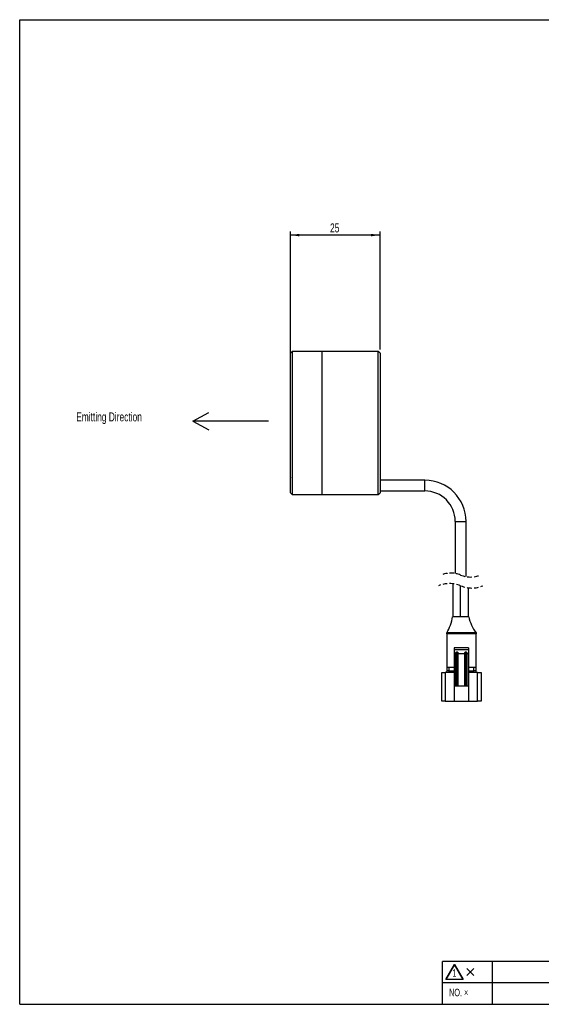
# Model space of a CAD drawing. Extents: x 32 to 818, y 22 to 579.
# Tile 1 of 8: x 32 to 323, y 22 to 572. Entities that reach past the tile are written whole.
import ezdxf
from ezdxf.enums import TextEntityAlignment as Align

# ---------------------------------------------------------------- set-up
doc = ezdxf.new("R2010")
doc.units = 0
doc.header["$LTSCALE"] = 2
doc.linetypes.add('HIDDEN', pattern=[1.905, 1.27, -0.635])
doc.layers.get('0').update_dxf_attribs({"linetype": 'CONTINUOUS'})
doc.layers.add('00_FORMAT', color=7, linetype='CONTINUOUS')
doc.dimstyles.new('SLDDIMSTYLE0', dxfattribs={"dimtxt": 5, "dimasz": 5, "dimexe": 0, "dimexo": 0.0625, "dimgap": 1.25, "dimtad": 1, "dimlfac": 0.5, "dimrnd": 1e-09, "dimzin": 12, "dimsah": 1, "dimcen": 0.09, "dimazin": 3, "dimtfac": 1, "dimtofl": 0, "dimtmove": 0, "dimatfit": 3})

# ---------------------------------------------------------------- blocks, each defined once
blk = doc.blocks.new('SW_BROKEN_VIEW_0')
at = {"color": 0, "linetype": 'CONTINUOUS'}
for p, q in [((-42.25, 0), (-33.24, 4.83)), ((0, 0), (-42.25, 0)), ((-42.25, 0), (-33.24, -4.83))]:
    blk.add_line(p, q, dxfattribs=at)
blk = doc.blocks.new('_D')
at = {"color": 7, "linetype": 'CONTINUOUS'}
for p, q in [((183.17, 385.75), (183.17, 453.68)), ((233.17, 451.68), (183.17, 451.68)), ((233.17, 387.75), (233.17, 453.68))]:
    blk.add_line(p, q, dxfattribs=at)
for points in [[(183.17, 451.68), (188.17, 450.98), (188.17, 452.38)], [(233.17, 451.68), (228.17, 452.38), (228.17, 450.98)]]:
    blk.add_solid(points, dxfattribs=at)
at = {"color": 7, "linetype": 'CONTINUOUS', "width": 0.7}
blk.add_text('25', height=5, dxfattribs=at).set_placement((205.26, 451.68, -1.24), align=Align.BOTTOM_LEFT)

msp = doc.modelspace()

# ---------------------------------------------------------------- linework, layer by layer
at = {"color": 7, "linetype": 'CONTINUOUS'}
for p, q in [((184.172, 386.747), (183.172, 385.747)), ((183.172, 346.747), (183.172, 385.747)), ((200.772, 386.747), (184.172, 386.747)), ((184.172, 386.747), (184.172, 346.747)), ((232.172, 386.747), (200.772, 386.747)), ((200.772, 346.747), (200.772, 386.747)), ((200.772, 318.463), (200.772, 386.747)), ((233.172, 385.747), (232.172, 386.747)), ((232.172, 318.463), (232.172, 386.747)), ((233.172, 385.747), (233.172, 319.17)), ((183.172, 307.747), (183.172, 346.747)), ((184.172, 346.747), (184.172, 306.747)), ((200.772, 306.747), (200.772, 346.747)), ((233.172, 319.17), (233.172, 307.747)), ((183.107, 316.29), (183.172, 316.178)), ((200.772, 306.747), (200.772, 318.463)), ((232.172, 306.747), (232.172, 318.463)), ((258.172, 314.747), (233.172, 314.747)), ((233.172, 308.747), (258.172, 308.747)), ((183.172, 307.747), (184.172, 306.747)), ((184.172, 306.747), (200.772, 306.747)), ((200.772, 306.747), (232.172, 306.747)), ((232.172, 306.747), (233.172, 307.747)), ((275.172, 291.747), (275.172, 262.662)), ((281.172, 260.902), (281.172, 291.747)), ((273.772, 256.921), (273.772, 238.486)), ((278.172, 238.486), (278.172, 255.782)), ((282.572, 238.486), (282.572, 254.643)), ((282.672, 238.486), (273.672, 238.486)), ((270.372, 228.862), (270.372, 229.486)), ((286.772, 229.486), (270.372, 229.486)), ((286.772, 228.862), (270.372, 228.862)), ((270.372, 228.862), (270.372, 210.286)), ((286.772, 229.486), (286.772, 228.862)), ((286.772, 210.286), (286.772, 228.862)), ((282.572, 221.059), (274.572, 221.059)), ((274.572, 221.059), (274.572, 220.059)), ((282.572, 220.059), (274.572, 220.059)), ((274.572, 220.059), (274.572, 217.786)), ((282.572, 221.059), (282.572, 220.059)), ((282.572, 220.059), (282.572, 217.786)), ((275.372, 217.786), (274.572, 217.786)), ((274.572, 217.786), (274.572, 199.786)), ((275.372, 217.786), (275.372, 217.826)), ((275.572, 199.786), (275.572, 217.743)), ((275.772, 218.699), (276.372, 218.699)), ((275.772, 218.699), (275.772, 218.615)), ((276.372, 218.615), (275.772, 218.615)), ((275.772, 218.615), (275.772, 199.986)), ((276.372, 218.699), (276.372, 218.615)), ((276.372, 199.986), (276.372, 218.615)), ((276.572, 217.743), (276.572, 199.786)), ((276.772, 217.826), (276.772, 217.786)), ((280.372, 217.786), (276.772, 217.786)), ((280.372, 217.786), (280.372, 217.826)), ((280.572, 199.786), (280.572, 217.743)), ((280.772, 218.699), (281.372, 218.699)), ((280.772, 218.699), (280.772, 218.615)), ((281.372, 218.615), (280.772, 218.615)), ((280.772, 218.615), (280.772, 199.986)), ((281.372, 218.699), (281.372, 218.615)), ((281.372, 199.986), (281.372, 218.615)), ((281.572, 217.743), (281.572, 199.786)), ((281.772, 217.826), (281.772, 217.786)), ((282.572, 217.786), (281.772, 217.786)), ((282.572, 217.786), (282.572, 199.786)), ((270.372, 210.286), (274.572, 210.286)), ((270.572, 208.286), (270.572, 210.286)), ((271.572, 210.286), (271.572, 208.286)), ((282.572, 210.286), (286.772, 210.286)), ((285.572, 208.286), (285.572, 210.286)), ((286.572, 210.286), (286.572, 208.286)), ((267.572, 191.286), (267.572, 207.286)), ((267.572, 207.286), (269.572, 207.286)), ((269.572, 207.286), (269.572, 191.286)), ((274.572, 207.286), (269.572, 207.286)), ((271.572, 208.286), (270.572, 208.286)), ((271.572, 208.286), (271.572, 207.286)), ((271.572, 208.286), (274.572, 208.286)), ((282.572, 208.286), (285.572, 208.286)), ((287.572, 207.286), (282.572, 207.286)), ((285.572, 207.286), (285.572, 208.286)), ((286.572, 208.286), (285.572, 208.286)), ((287.572, 191.286), (287.572, 207.286)), ((287.572, 207.286), (289.572, 207.286)), ((289.572, 207.286), (289.572, 191.286)), ((275.572, 199.786), (274.572, 199.786)), ((274.572, 199.786), (274.572, 191.286)), ((276.572, 199.786), (275.572, 199.786)), ((275.772, 199.986), (276.372, 199.986)), ((280.572, 199.786), (276.572, 199.786)), ((281.572, 199.786), (280.572, 199.786)), ((280.772, 199.986), (281.372, 199.986)), ((282.572, 199.786), (281.572, 199.786)), ((282.572, 199.786), (282.572, 191.286)), ((269.572, 191.286), (267.572, 191.286)), ((269.572, 191.286), (274.572, 191.286)), ((274.572, 191.286), (282.572, 191.286)), ((282.572, 191.286), (287.572, 191.286)), ((289.572, 191.286), (287.572, 191.286)), ((269.951, 35.867), (274.8, 44.267)), ((274.8, 44.267), (279.65, 35.867)), ((285.58, 38), (281.58, 42)), ((281.58, 38), (285.58, 42)), ((279.65, 35.867), (269.951, 35.867))]:
    msp.add_line(p, q, dxfattribs=at)
at = {"color": 8, "linetype": 'CONTINUOUS'}
for p, q in [((258.172, 308.747), (258.172, 314.747)), ((275.172, 291.747), (281.172, 291.747))]:
    msp.add_line(p, q, dxfattribs=at)
at = {"color": 7, "linetype": 'CONTINUOUS', "flags": 128}
for points in [[(275.372, 217.826), (275.489, 218.443), (275.553, 218.556), (275.624, 218.637), (275.674, 218.672), (275.723, 218.692), (275.772, 218.699)], [(275.372, 217.826), (275.411, 217.824), (275.448, 217.82), (275.483, 217.812), (275.513, 217.802), (275.538, 217.789), (275.556, 217.775), (275.568, 217.759), (275.572, 217.743)], [(275.572, 217.306), (275.513, 217.646), (275.481, 217.708), (275.445, 217.753), (275.42, 217.772), (275.396, 217.783), (275.372, 217.786)], [(275.572, 217.743), (275.63, 218.36), (275.697, 218.552), (275.734, 218.599), (275.753, 218.611), (275.762, 218.614), (275.772, 218.615)], [(276.372, 218.699), (276.42, 218.692), (276.469, 218.672), (276.519, 218.637), (276.59, 218.556), (276.654, 218.443), (276.772, 217.826)], [(276.372, 218.615), (276.381, 218.614), (276.39, 218.611), (276.409, 218.599), (276.446, 218.552), (276.513, 218.36), (276.572, 217.743)], [(276.772, 217.826), (276.733, 217.824), (276.695, 217.82), (276.66, 217.812), (276.63, 217.802), (276.605, 217.789), (276.587, 217.775), (276.575, 217.759), (276.572, 217.743)], [(276.772, 217.786), (276.748, 217.783), (276.723, 217.772), (276.698, 217.753), (276.662, 217.708), (276.63, 217.646), (276.572, 217.306)], [(280.372, 217.826), (280.489, 218.443), (280.553, 218.556), (280.624, 218.637), (280.674, 218.672), (280.723, 218.692), (280.772, 218.699)], [(280.372, 217.826), (280.411, 217.824), (280.448, 217.82), (280.483, 217.812), (280.513, 217.802), (280.538, 217.789), (280.556, 217.775), (280.568, 217.759), (280.572, 217.743)], [(280.572, 217.306), (280.513, 217.646), (280.481, 217.708), (280.445, 217.753), (280.42, 217.772), (280.396, 217.783), (280.372, 217.786)], [(280.572, 217.743), (280.63, 218.36), (280.697, 218.552), (280.734, 218.599), (280.753, 218.611), (280.762, 218.614), (280.772, 218.615)], [(281.372, 218.699), (281.42, 218.692), (281.469, 218.672), (281.519, 218.637), (281.59, 218.556), (281.654, 218.443), (281.772, 217.826)], [(281.372, 218.615), (281.381, 218.614), (281.39, 218.611), (281.409, 218.599), (281.446, 218.552), (281.513, 218.36), (281.572, 217.743)], [(281.772, 217.826), (281.733, 217.824), (281.695, 217.82), (281.66, 217.812), (281.63, 217.802), (281.605, 217.789), (281.587, 217.775), (281.575, 217.759), (281.572, 217.743)], [(281.772, 217.786), (281.748, 217.783), (281.723, 217.772), (281.698, 217.753), (281.662, 217.708), (281.63, 217.646), (281.572, 217.306)], [(275.772, 199.986), (275.689, 199.904), (275.617, 199.832), (275.591, 199.806), (275.576, 199.791), (275.572, 199.786)], [(276.372, 199.986), (276.454, 199.904), (276.526, 199.832), (276.552, 199.806), (276.567, 199.791), (276.572, 199.786)], [(280.772, 199.986), (280.689, 199.904), (280.617, 199.832), (280.591, 199.806), (280.576, 199.791), (280.572, 199.786)], [(281.372, 199.986), (281.454, 199.904), (281.526, 199.832), (281.552, 199.806), (281.567, 199.791), (281.572, 199.786)]]:
    msp.add_lwpolyline(points, dxfattribs=at)
at = {"color": 7, "linetype": 'CONTINUOUS'}
for centre, radius, start, end in [((258.172, 291.747), 23, 0.00001, 90), ((258.172, 291.747), 17, 0.00001, 90), ((249.942, 242.082), 24, 328.34394, 351.38344), ((306.093, 243.722), 24, 192.6015, 216.38227), ((269.572, 208.286), 1, 269.99968, 0.00043), ((287.572, 208.286), 1, 179.99957, 270.00021)]:
    msp.add_arc(centre, radius, start, end, dxfattribs=at)
at = {"color": 7, "linetype": 'HIDDEN'}
for centre, radius, start, end in [((272.672, 248.582), 14.3, 67.38014, 112.61986), ((283.672, 274.982), 14.3, 247.38014, 292.61986), ((271.972, 240.902), 16.12, 67.38014, 112.61986), ((284.372, 270.662), 16.12, 247.38014, 292.61986)]:
    msp.add_arc(centre, radius, start, end, dxfattribs=at)
at = {"layer": '00_FORMAT', "color": 7}
for p, q in [((32.025, 22), (32.025, 572)), ((32.025, 572), (818.025, 572)), ((268.025, 34), (268.025, 46)), ((458.025, 46), (268.025, 46)), ((274.8, 44.267), (269.951, 35.867)), ((279.65, 35.867), (274.8, 44.267)), ((296.025, 34), (296.025, 46)), ((285.58, 38), (281.58, 42)), ((281.58, 38), (285.58, 42)), ((268.025, 22), (268.025, 34)), ((458.025, 34), (268.025, 34)), ((279.65, 35.867), (269.951, 35.867)), ((296.025, 22), (296.025, 34)), ((32.025, 22), (818.025, 22))]:
    msp.add_line(p, q, dxfattribs=at)

# ---------------------------------------------------------------- block references
at = {"color": 7, "linetype": 'CONTINUOUS'}
msp.add_blockref('SW_BROKEN_VIEW_0', (170.858, 347.795), dxfattribs=at)

# ---------------------------------------------------------------- texts
at = {"color": 7, "linetype": 'CONTINUOUS', "width": 0.7}
for s, height, p in [('Emitting Direction', 5, (63.559, 346.129)), ('1', 4.2, (273.589, 36.133)), ('NO. ×', 4.2, (271.724, 25.252))]:
    msp.add_text(s, height=height, dxfattribs=at).set_placement(p, align=Align.BOTTOM_LEFT)

# ---------------------------------------------------------------- dimensions: what is measured, and where the dimension line sits
at = {"color": 7, "linetype": 'CONTINUOUS'}
dim = msp.add_linear_dim(base=(183.172, 451.681), p1=(233.172, 385.747), p2=(183.172, 383.747), dimstyle='SLDDIMSTYLE0', dxfattribs=at)
dim.commit()
dim.dimension.update_dxf_attribs({"geometry": '_D', "text_midpoint": (208.172, 451.681), "dimtype": 160})

doc.saveas('drawing.dxf')
